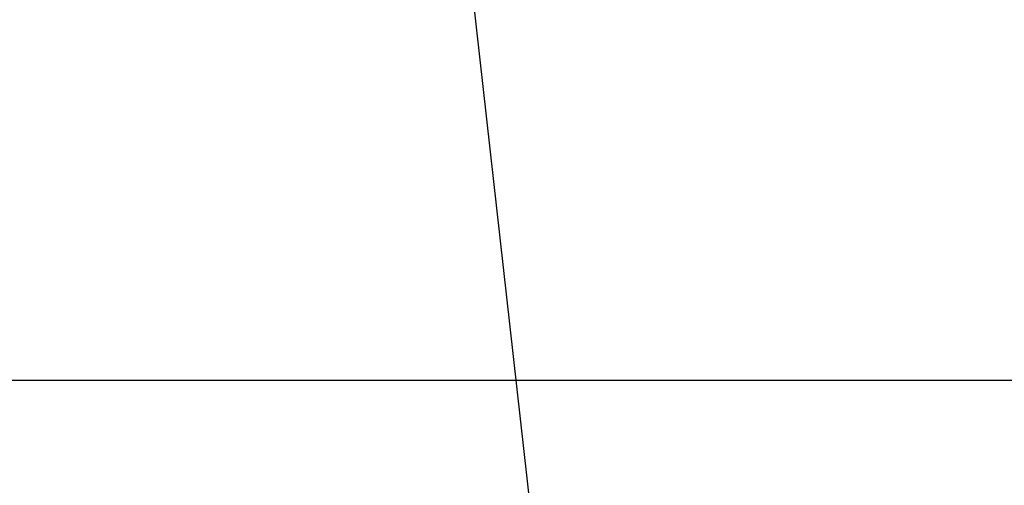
# Model space of a CAD drawing. Header units: millimetres. Extents: x -250 to 340, y -513 to 133.
# Tile 179 of 256: x -116.53 to -115.838, y 16.293 to 16.621. Entities that reach past the tile are written whole.
import ezdxf

# ---------------------------------------------------------------- set-up
doc = ezdxf.new("R2010")
doc.units = ezdxf.units.MM
doc.header["$MEASUREMENT"] = 0
doc.layers.add('Predefinito', color=7, linetype='Continuous', true_color=0x000000)

# ---------------------------------------------------------------- blocks, each defined once
blk = doc.blocks.new('ELLP050450Q0')
at = {"layer": 'Predefinito'}
blk.add_line((-116.5052847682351, 11.75430938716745, 212.9716311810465), (-115.1868259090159, 2.738550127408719e-15, 214), dxfattribs=at)
blk.add_open_spline([(-115.4897693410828, 8.867074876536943, 121.8053772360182), (-116.5310536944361, 8.866853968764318, 121.1513345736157), (-117.5494966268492, 8.866690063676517, 120.4390270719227), (-118.535575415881, 8.86658386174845, 119.6701529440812), (-119.7341774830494, 8.866454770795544, 118.7355682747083), (-120.8850404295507, 8.866408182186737, 117.7183935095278), (-121.9723031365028, 8.866447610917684, 116.6258690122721), (-123.0595658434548, 8.86648703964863, 115.5333445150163), (-124.0824337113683, 8.86661182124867, 114.3655157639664), (-125.0283272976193, 8.8668287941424, 113.1359283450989), (-125.9742208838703, 8.86704576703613, 111.9063409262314), (-126.8426858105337, 8.867360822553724, 110.6142685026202), (-127.6235904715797, 8.867779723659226, 109.2759814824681), (-128.4044951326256, 8.868198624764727, 107.937694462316), (-129.0988900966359, 8.868723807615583, 106.5533434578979), (-129.7009542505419, 8.869389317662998, 105.1399787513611), (-130.303018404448, 8.870054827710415, 103.7266140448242), (-130.8127292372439, 8.870844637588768, 102.2847808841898), (-131.2313028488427, 8.871810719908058, 100.830908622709), (-131.6498764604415, 8.872776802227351, 99.3770363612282), (-131.9765365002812, 8.873924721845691, 97.9115037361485), (-132.2158343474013, 8.875290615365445, 96.44943937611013), (-132.3354832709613, 8.875973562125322, 95.71840719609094), (-132.4334419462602, 8.8767132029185, 94.98813021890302), (-132.5105771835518, 8.877522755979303, 94.26025837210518), (-132.5298609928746, 8.877725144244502, 94.07829041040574), (-132.5478434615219, 8.877931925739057, 93.896472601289), (-132.5645384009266, 8.878143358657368, 93.7148303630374), (-132.572885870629, 8.878249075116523, 93.62400924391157), (-132.580911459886, 8.87835595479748, 93.53323201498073), (-132.5886169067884, 8.878464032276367, 93.44250183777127), (-132.5963223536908, 8.878572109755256, 93.3517716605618), (-132.6045882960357, 8.878741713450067, 93.25992512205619), (-132.6101395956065, 8.87875048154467, 93.17126096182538), (-132.6323447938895, 8.878785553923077, 92.81660432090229), (-132.6543731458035, 8.87882052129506, 92.46198179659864), (-132.6762235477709, 8.878855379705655, 92.10739239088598), (-132.7636251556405, 8.878994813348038, 90.68903476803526), (-132.8481795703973, 8.879132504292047, 89.27120703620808), (-132.9298161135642, 8.87926819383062, 87.85384537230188), (-133.0013600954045, 8.879387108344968, 86.61170927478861), (-133.0706630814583, 8.879504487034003, 85.36993111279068), (-133.1376774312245, 8.879620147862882, 84.1284680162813)], degree=3, knots=[207.5460643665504, 207.5460643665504, 207.5460643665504, 207.5460643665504, 213.3980851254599, 213.3980851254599, 213.3980851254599, 220.5113546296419, 220.5113546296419, 220.5113546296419, 227.6246241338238, 227.6246241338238, 227.6246241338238, 234.7378936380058, 234.7378936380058, 234.7378936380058, 241.8511631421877, 241.8511631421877, 241.8511631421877, 248.9644326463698, 248.9644326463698, 248.9644326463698, 256.0777021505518, 256.0777021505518, 256.0777021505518, 259.6343369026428, 259.6343369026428, 259.6343369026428, 260.5234955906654, 260.5234955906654, 260.5234955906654, 260.9680749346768, 260.9680749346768, 260.9680749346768, 261.4126542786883, 261.4126542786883, 261.4126542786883, 263.1909716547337, 263.1909716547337, 263.1909716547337, 270.3042411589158, 270.3042411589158, 270.3042411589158, 276.5381114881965, 276.5381114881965, 276.5381114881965, 276.5381114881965], dxfattribs=at)
blk = doc.blocks.new('MSQ 50')
at = {"layer": 'Predefinito'}
blk.add_blockref('ELLP050450Q0', (0, 7.499999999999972, 200), dxfattribs=at)

msp = doc.modelspace()

# ---------------------------------------------------------------- block references
at = {"layer": 'Predefinito'}
msp.add_blockref('MSQ 50', (0, 0), dxfattribs=at)

doc.saveas('drawing.dxf')
